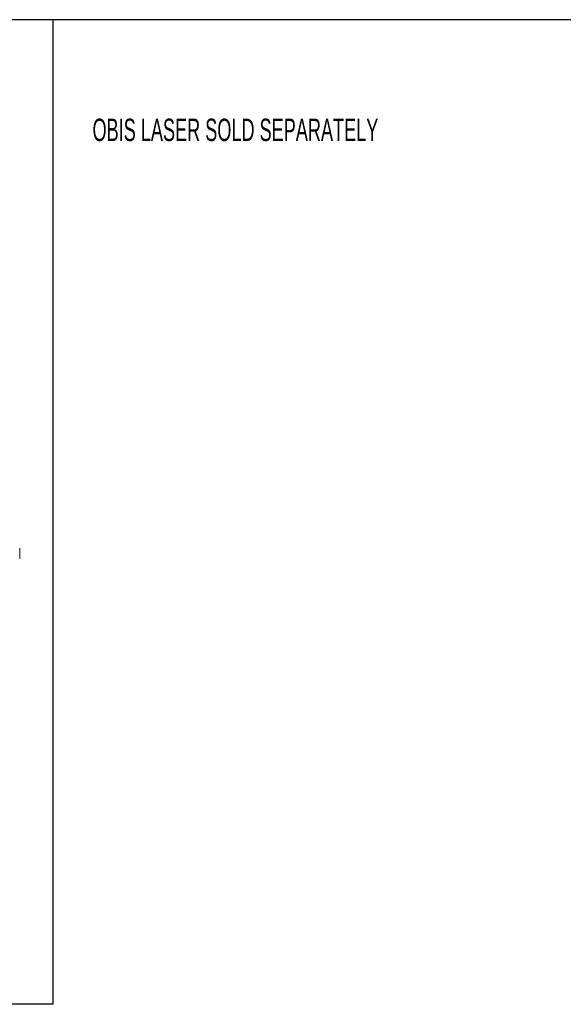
# Paper-space layout 'Sheet1' of a CAD drawing. Header units: millimetres. Extents: x 0 to 864, y 0 to 559.
# Tile 28 of 79: x 452 to 555, y 360 to 546. Entities that reach past the tile are written whole.
import ezdxf

# ---------------------------------------------------------------- set-up
doc = ezdxf.new("R2010")
doc.units = ezdxf.units.MM
doc.styles.add('SLDTEXTSTYLE0', font='TXT', dxfattribs={"width": 0.605})

psp = doc.layouts.new('Sheet1')

# ---------------------------------------------------------------- linework, layer by layer
at = {"color": 7, "linetype": 'Continuous', "lineweight": 30}
for p, q in [((838.2, 546.1), (25.4, 546.1)), ((458.15, 359.75), (458.15, 546.1)), ((458.15, 359.75), (25.4, 359.75))]:
    psp.add_line(p, q, dxfattribs=at)
at = {"color": 7, "linetype": 'Continuous', "lineweight": 15}
psp.add_line((451.81, 444.07), (451.81, 446.07), dxfattribs=at)

# ---------------------------------------------------------------- texts
at = {"color": 7, "linetype": 'Continuous', "lineweight": 0, "insert": (465.58, 527.37), "char_height": 4.2333, "attachment_point": 1, "style": 'SLDTEXTSTYLE0'}
psp.add_mtext('OBIS LASER SOLD SEPARATELY', dxfattribs=at)

doc.saveas('drawing.dxf')
